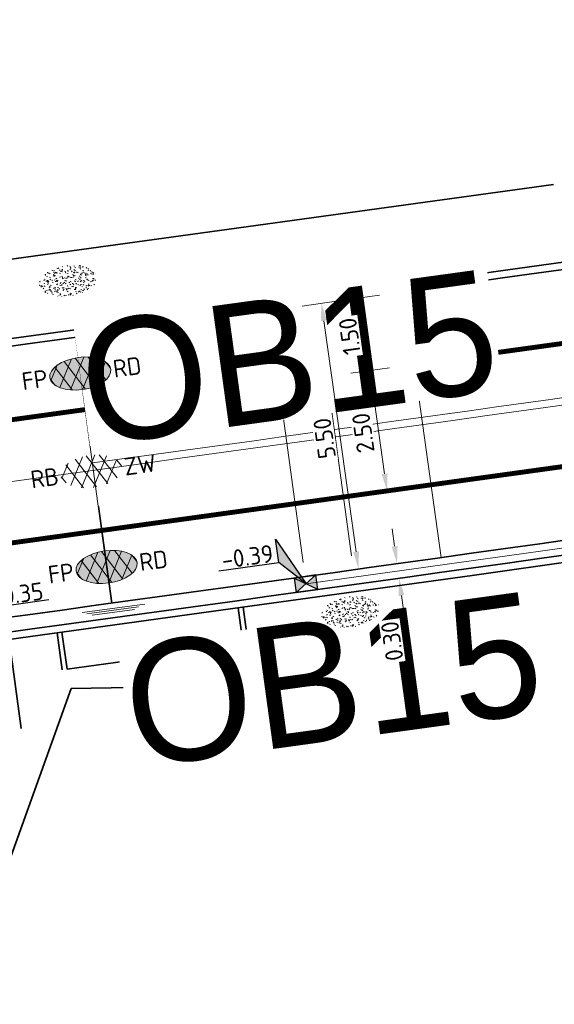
# Model space of a CAD drawing. Header units: metres. Extents: x 0 to 269924, y 0 to 933292.
# Tile 138 of 247: x 134190 to 134201, y 466518 to 466538. Entities that reach past the tile are written whole.
import ezdxf
from ezdxf import colors
from ezdxf.entities.mleader import LeaderData, LeaderLine
from ezdxf.enums import TextEntityAlignment as Align
from ezdxf.math import Vec2, Vec3

# ---------------------------------------------------------------- set-up
doc = ezdxf.new("R2018")
doc.units = ezdxf.units.M
for name, pattern in [('VH-OPSLUITBAND_100X200', [16, 8, -2, 4, -2]), ('VH-OPSLUITBAND_150X250', [24, 16, -2, 4, -2]), ('VW-1-1_STREEP', [2, 1, -1]), ('XX-HIDDEN', [4, 2, -2]), ('XX-PROJECTGRENS', [18, 12, -3, 0, -3])]:
    doc.linetypes.add(name, pattern=pattern)
for name, color, linetype, lineweight in [('B-WE-VH-M', 7, 'Continuous', 18), ('N-WE-KG-GRENS_PROJECT-G', 7, 'XX-PROJECTGRENS', 35), ('N-WE-KL-ET_LS_OV_LICHTMAST-S', 190, 'Continuous', 25), ('N-WE-VH-GOOT-S', 170, 'Continuous', 18), ('N-WE-VH-GOOT_STRAATBAKSTEEN-G', 170, 'Continuous', 35), ('N-WE-VH-KANTOPSLUITING-T18', 10, 'Continuous', 18), ('N-WE-VH-KANTOPSLUITING_OPSLUITBAND_100X200-G', 150, 'VH-OPSLUITBAND_100X200', 35), ('N-WE-VH-KANTOPSLUITING_OPSLUITBAND_150X250-G', 150, 'VH-OPSLUITBAND_150X250', 35), ('N-WE-VH-KANTOPSLUITING_VOORKANTBAND-G', 50, 'Continuous', 35), ('N-WE-VH-MATERIAALGRENS-G', 7, 'XX-HIDDEN', 35), ('N-WE-VH-VERHARDING-T18', 10, 'Continuous', 18), ('N-WE-VH-VERHARDING_ASFALT-S', 7, 'Continuous', 18), ('N-WE-VW-MARKERING_LANGS_STREEP_11_010-G', 7, 'VW-1-1_STREEP', 13), ('X-XX-AL-HOOGTELABEL-S', 7, 'Continuous', 25)]:
    doc.layers.add(name, color=color, linetype=linetype, lineweight=lineweight)
doc.layers.add('N-WE-GR-GRAS-S', color=7, linetype='Continuous', lineweight=18, true_color=0x00a500)
doc.layers.add('N-WE-RI-HWA_KOLK-S', color=150, linetype='Continuous', lineweight=25, true_color=0x007fff)
doc.layers.add('X-XX-AL-HULPLIJN-G', color=30, linetype='Continuous', lineweight=18, plot=False)
doc.styles.add('NLCS-ISO', font='NLCS-ISO.ttf')
doc.styles.add('NLCS-ISO-M200-T18', font='NLCS-ISO.ttf', dxfattribs={"height": 0.36})
doc.styles.get("Standard").update_dxf_attribs({"font": 'romand.shx'})
doc.dimstyles.new('NLCS-M200-T18-PIJL_L2_H2', dxfattribs={"dimscale": 0.2, "dimtxt": 2.5, "dimasz": 1.8, "dimexe": 2, "dimexo": 2, "dimgap": 0.7, "dimtad": 1, "dimzin": 0, "dimdsep": 46, "dimtxsty": 'NLCS-ISO-M200-T18', "dimcen": 0, "dimdle": 2, "dimclrd": 256, "dimclre": 256, "dimclrt": 10, "dimazin": 0, "dimtfac": 1, "dimtdec": 3, "dimtofl": 0, "dimtmove": 0, "dimatfit": 3, "dimfxl": 2, "dimfxlon": 1, "dimtfillclr": 256, "dimtolj": 1, "dimtzin": 0, "dimlwd": -1, "dimlwe": -1, "dimarcsym": 0})

# ---------------------------------------------------------------- blocks, each defined once
blk = doc.blocks.new('*U146')
for p, q in [((2.5, 3.57), (0, 0)), ((2.47, 1.17), (2.5, 3.57)), ((0, 0), (2.47, 1.17)), ((8.68, 1.1), (2.47, 1.17))]:
    blk.add_line(p, q)
blk.add_solid([(2.5, 3.57), (0, 0), (2.47, 1.17)])
at = {"style": 'NLCS-ISO'}
blk.add_attdef('...', text='', height=1.8, rotation=359.3884, dxfattribs=at).set_placement((5.57, 0.71), align=Align.BOTTOM_CENTER)
blk = doc.blocks.new('*U121')
at = {"lineweight": 30, "flags": 106}
blk.add_attdef('OB', text='', height=0.36, dxfattribs=at).set_placement((0, 0.1), align=Align.BOTTOM_CENTER)
blk = doc.blocks.new('*U521')
for p, q in [((-2.43, 2.59), (-2.41, 4.99)), ((-2.41, 4.99), (0, 0)), ((-8.64, 2.65), (-2.43, 2.59)), ((0, 0), (-2.43, 2.59))]:
    blk.add_line(p, q)
blk.add_solid([(-2.41, 4.99), (0, 0), (-2.43, 2.59)])
at = {"style": 'NLCS-ISO'}
blk.add_attdef('...', text='', height=1.8, rotation=359.3642, dxfattribs=at).set_placement((-5.54, 2.2), align=Align.BOTTOM_CENTER)
blk = doc.blocks.new('*U548')
at = {"layer": 'X-XX-AL-HULPLIJN-G', "color": 6, "linetype": 'XX-HIDDEN'}
blk.add_lwpolyline([(0.008, -2.9), (0.008, 2.6)], dxfattribs=at)
blk = doc.blocks.new('*U549')
at = {"layer": 'N-WE-KL-ET_LS_OV_LICHTMAST-S', "color": 0, "linetype": 'ByBlock', "lineweight": -2, "transparency": 16777216, "rotation": 7.821469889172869}
blk.add_blockref('*U548', (134191.733, 466529.274), dxfattribs=at)
blk = doc.blocks.new('*D550')
at = {"layer": 'B-WE-VH-M', "transparency": 16777216}
for p, q in [((134197.613, 466532.712), (134196.82, 466532.602)), ((134197.266, 466532.301), (134197.374, 466531.528)), ((134197.82, 466531.227), (134197.028, 466531.116))]:
    blk.add_line(p, q, dxfattribs=at)
for points in [[(134197.207, 466532.292), (134197.326, 466532.309), (134197.216, 466532.657)], [(134197.315, 466531.52), (134197.433, 466531.536), (134197.424, 466531.172)]]:
    blk.add_solid(points, dxfattribs=at)
at = {"layer": 'Defpoints', "color": 0, "transparency": 16777216}
for p in [(134198.119, 466532.783), (134197.424, 466531.172), (134198.327, 466531.298)]:
    blk.add_point(p, dxfattribs=at)
at = {"layer": 'B-WE-VH-M', "color": 10, "transparency": 16777216, "insert": (134197.003, 466531.87), "char_height": 0.36, "attachment_point": 5, "rotation": 97.9494, "style": 'NLCS-ISO-M200-T18', "bg_fill": 3, "box_fill_scale": 1.1, "bg_fill_color": 256, "bg_fill_true_color": 13158600, "bg_fill_transparency": 0}
blk.add_mtext('\\A1;1.50', dxfattribs=at)
blk = doc.blocks.new('*D551')
at = {"layer": 'B-WE-VH-M', "transparency": 16777216}
for p, q in [((134197.82, 466531.227), (134197.028, 466531.116)), ((134197.474, 466530.815), (134197.72, 466529.052)), ((134198.166, 466528.751), (134197.373, 466528.64))]:
    blk.add_line(p, q, dxfattribs=at)
for points in [[(134197.414, 466530.807), (134197.533, 466530.823), (134197.424, 466531.172)], [(134197.66, 466529.044), (134197.779, 466529.06), (134197.77, 466528.696)]]:
    blk.add_solid(points, dxfattribs=at)
at = {"layer": 'Defpoints', "color": 0, "transparency": 16777216}
for p in [(134198.327, 466531.298), (134198.672, 466528.822), (134197.77, 466528.696)]:
    blk.add_point(p, dxfattribs=at)
at = {"layer": 'B-WE-VH-M', "color": 10, "transparency": 16777216, "insert": (134197.28, 466529.889), "char_height": 0.36, "attachment_point": 5, "rotation": 97.9494, "style": 'NLCS-ISO-M200-T18', "bg_fill": 3, "box_fill_scale": 1.1, "bg_fill_color": 256, "bg_fill_true_color": 13158600, "bg_fill_transparency": 0}
blk.add_mtext('\\A1;2.50', dxfattribs=at)
blk = doc.blocks.new('*D552')
at = {"layer": 'B-WE-VH-M', "transparency": 16777216}
for p, q in [((134196.82, 466532.602), (134196.028, 466532.491)), ((134197.135, 466527.456), (134196.474, 466532.19)), ((134197.581, 466527.155), (134196.789, 466527.044))]:
    blk.add_line(p, q, dxfattribs=at)
for points in [[(134196.414, 466532.182), (134196.533, 466532.198), (134196.424, 466532.547)], [(134197.076, 466527.448), (134197.194, 466527.464), (134197.185, 466527.099)]]:
    blk.add_solid(points, dxfattribs=at)
at = {"layer": 'Defpoints', "color": 0, "transparency": 16777216}
for p in [(134198.119, 466532.783), (134196.424, 466532.547), (134198.88, 466527.336)]:
    blk.add_point(p, dxfattribs=at)
at = {"layer": 'B-WE-VH-M', "color": 10, "transparency": 16777216, "insert": (134196.487, 466529.779), "char_height": 0.36, "attachment_point": 5, "rotation": 97.9494, "style": 'NLCS-ISO-M200-T18', "bg_fill": 3, "box_fill_scale": 1.1, "bg_fill_color": 256, "bg_fill_true_color": 13158600, "bg_fill_transparency": 0}
blk.add_mtext('\\A1;5.50', dxfattribs=at)
blk = doc.blocks.new('*D553')
at = {"layer": 'B-WE-VH-M', "transparency": 16777216}
for p, q in [((134197.924, 466527.566), (134197.875, 466527.923)), ((134198.37, 466527.265), (134197.578, 466527.154)), ((134198.412, 466526.968), (134197.62, 466526.857)), ((134198.065, 466526.556), (134198.263, 466525.138))]:
    blk.add_line(p, q, dxfattribs=at)
for points in [[(134197.865, 466527.558), (134197.984, 466527.574), (134197.974, 466527.21)], [(134198.006, 466526.548), (134198.125, 466526.564), (134198.016, 466526.912)]]:
    blk.add_solid(points, dxfattribs=at)
at = {"layer": 'Defpoints', "color": 0, "transparency": 16777216}
for p in [(134198.88, 466527.336), (134198.921, 466527.039), (134198.016, 466526.912)]:
    blk.add_point(p, dxfattribs=at)
at = {"layer": 'B-WE-VH-M', "color": 10, "transparency": 16777216, "insert": (134197.872, 466525.624), "char_height": 0.36, "attachment_point": 5, "rotation": 97.9494, "style": 'NLCS-ISO-M200-T18', "bg_fill": 3, "box_fill_scale": 1.1, "bg_fill_color": 256, "bg_fill_true_color": 13158600, "bg_fill_transparency": 0}
blk.add_mtext('\\A1;0.30', dxfattribs=at)
blk = doc.blocks.new('N-SRI-KOLK_STRAAT_450X300-SO')
h = blk.add_hatch(color=256)
h.dxf.hatch_style = 1
h.paths.add_polyline_path([(0, 0), (-1.125, 0.75), (-1.125, -0.75)])
h.paths.add_polyline_path([(1.125, -0.75), (1.125, 0.75), (0, 0)])
for p, q in [((-1.125, -0.75), (1.125, 0.75)), ((1.125, -0.75), (-1.125, 0.75))]:
    blk.add_line(p, q)
at = {"flags": 128}
blk.add_lwpolyline([(-1.125, -0.75), (1.125, -0.75), (1.125, 0.75), (-1.125, 0.75)], close=True, dxfattribs=at)
blk = doc.blocks.new('SVH-ASFALT_KL-SO')
at = {"ltscale": 0.1}
for p, q in [((-3.32, -0.4), (-2.47, 1.08)), ((-2.51, -1.23), (-0.92, 1.53)), ((0.09, -1.73), (-1.71, 1.38)), ((-1.45, -1.61), (0.37, 1.54)), ((1.26, -1.54), (-0.53, 1.56)), ((-0.24, -1.74), (1.52, 1.29)), ((2.29, -1.09), (0.8, 1.48)), ((-1.25, -1.65), (-2.73, 0.92)), ((1.15, -1.58), (2.49, 0.75)), ((2.91, 0.06), (2.53, 0.71)), ((-2.96, -0.91), (-3.37, -0.2))]:
    blk.add_line(p, q, dxfattribs=at)
at = {"style": 'NLCS-ISO'}
blk.add_attdef('FUNCTIE_VERHARDING', text='', height=1.8, dxfattribs=at).set_placement((-3.62, -0.09), align=Align.MIDDLE_RIGHT)
blk.add_attdef('KLEUR', text='', height=1.8, dxfattribs=at).set_placement((3.17, -0.09), align=Align.MIDDLE_LEFT)
at = {"style": 'NLCS-ISO', "flags": 1}
blk.add_attdef('FUNCTIE', text='', height=1.8, dxfattribs=at).set_placement((0.12, -3.58), align=Align.MIDDLE_CENTER)
blk = doc.blocks.new('SVH-ASFALT_FP_KL-SO')
at = {"true_color": 0xa50000}
h = blk.add_hatch(color=14, dxfattribs=at)
h.dxf.hatch_style = 1
edge = h.paths.add_edge_path()
edge.add_ellipse((0, 0), major_axis=(0.631, 0), ratio=0.525613, start_angle=0, end_angle=360)
at = {"ltscale": 0.1}
for p, q in [((-0.619, -0.063), (-0.448, 0.233)), ((-0.457, -0.228), (-0.139, 0.323)), ((0.063, -0.33), (-0.296, 0.292)), ((-0.244, -0.305), (0.12, 0.325)), ((0.298, -0.292), (-0.061, 0.33)), ((-0.002, -0.331), (0.349, 0.276)), ((0.503, -0.2), (0.206, 0.313)), ((-0.204, -0.314), (-0.501, 0.201)), ((0.275, -0.298), (0.544, 0.168)), ((0.628, 0.028), (0.552, 0.16)), ((-0.547, -0.165), (-0.629, -0.023))]:
    blk.add_line(p, q, dxfattribs=at)
at = {"layer": 'X-XX-AL-HULPLIJN-G'}
blk.add_ellipse((0, 0), major_axis=(0.631, 0), ratio=0.525613, dxfattribs=at)
at = {"style": 'NLCS-ISO'}
blk.add_attdef('RB', text='', height=0.36, dxfattribs=at).set_placement((-0.679, 0), align=Align.MIDDLE_RIGHT)
blk.add_attdef('RD', text='', height=0.36, dxfattribs=at).set_placement((0.679, 0), align=Align.MIDDLE_LEFT)
blk = doc.blocks.new('SVH-GOOT_SYMBOOL-SO')
at = {"color": 7, "linetype": 'Continuous'}
for p, q in [((0.2, 3.125), (0.2, -3.359)), ((-0.206, 2.137), (-0.206, -2.217)), ((0, 2.669), (0, -2.669))]:
    blk.add_line(p, q, dxfattribs=at)
at = {"style": 'NLCS-ISO'}
blk.add_attdef('MATERIAAL', text='', height=1.8, dxfattribs=at).set_placement((-1.098, 0), align=Align.MIDDLE_RIGHT)
blk.add_attdef('KLEUR', text='', height=1.8, dxfattribs=at).set_placement((1.1, 0), align=Align.MIDDLE_LEFT)
blk = doc.blocks.new('SGR-GRAS_01-SO')
at = {"ltscale": 0.1}
for p, q in [((-1.302, 0.761), (-1.324, 0.774)), ((-1.284, 0.684), (-1.278, 0.759)), ((-1.154, 0.647), (-1.207, 0.7)), ((-0.939, 0.84), (-1.004, 0.878)), ((-0.892, 0.812), (-0.817, 0.812)), ((-0.873, 0.655), (-0.886, 0.729)), ((-0.73, 0.647), (-0.783, 0.7)), ((-0.689, 0.607), (-0.682, 0.682)), ((-0.576, 0.919), (-0.64, 0.957)), ((-0.562, 0.919), (-0.509, 0.972)), ((-0.427, 0.785), (-0.499, 0.804)), ((-0.425, 0.706), (-0.36, 0.743)), ((-0.305, 0.647), (-0.358, 0.7)), ((-0.317, 0.812), (-0.242, 0.812)), ((-0.316, 0.774), (-0.244, 0.793)), ((-0.278, 0.735), (-0.291, 0.809)), ((-0.212, 0.998), (-0.269, 1.031)), ((0.119, 0.647), (0.066, 0.7)), ((0.073, 0.993), (0.138, 1.031)), ((0.286, 0.711), (0.221, 0.748)), ((0.239, 0.923), (0.312, 0.942)), ((0.258, 0.812), (0.333, 0.812)), ((0.317, 0.814), (0.304, 0.888)), ((0.543, 0.647), (0.49, 0.7)), ((0.594, 0.925), (0.522, 0.945)), ((0.649, 0.79), (0.584, 0.827)), ((0.833, 0.812), (0.908, 0.812)), ((0.912, 0.894), (0.907, 0.925)), ((0.967, 0.647), (0.914, 0.7)), ((0.927, 0.764), (0.992, 0.802)), ((1.012, 0.869), (0.947, 0.906)), ((1.15, 0.777), (1.077, 0.796)), ((1.109, 0.767), (1.182, 0.787)), ((1.392, 0.647), (1.339, 0.7)), ((-1.964, -0.07), (-1.977, 0.004)), ((-1.93, 0.188), (-1.925, 0.244)), ((-1.893, 0.237), (-1.921, 0.253)), ((-1.668, 0.023), (-1.595, 0.043)), ((-1.596, 0.241), (-1.649, 0.294)), ((-1.53, 0.316), (-1.595, 0.353)), ((-1.448, 0.644), (-1.521, 0.664)), ((-1.517, 0.187), (-1.442, 0.187)), ((-1.469, 0.576), (-1.482, 0.65)), ((-1.358, 0.206), (-1.431, 0.226)), ((-1.427, 0.476), (-1.354, 0.496)), ((-1.421, 0.131), (-1.356, 0.168)), ((-1.369, 0.009), (-1.382, 0.083)), ((-1.375, 0.106), (-1.322, 0.159)), ((-1.334, 0.111), (-1.328, 0.186)), ((-1.167, 0.395), (-1.232, 0.432)), ((-1.172, 0.241), (-1.225, 0.294)), ((-1.112, 0.172), (-1.04, 0.192)), ((-1.032, 0.028), (-1.097, 0.066)), ((-0.968, 0.512), (-0.915, 0.565)), ((-0.893, 0.496), (-0.965, 0.515)), ((-0.942, 0.187), (-0.867, 0.187)), ((-0.923, 0.418), (-0.858, 0.456)), ((-0.803, 0.057), (-0.875, 0.077)), ((-0.871, 0.625), (-0.799, 0.644)), ((-0.804, 0.474), (-0.869, 0.511)), ((-0.747, 0.241), (-0.8, 0.294)), ((-0.773, 0.089), (-0.786, 0.163)), ((-0.739, 0.034), (-0.732, 0.109)), ((-0.669, 0.107), (-0.734, 0.145)), ((-0.557, 0.321), (-0.485, 0.34)), ((-0.441, 0.553), (-0.506, 0.59)), ((-0.337, 0.347), (-0.41, 0.366)), ((-0.323, 0.241), (-0.376, 0.294)), ((-0.306, 0.186), (-0.371, 0.224)), ((-0.367, 0.187), (-0.292, 0.187)), ((-0.243, 0.017), (-0.17, 0.036)), ((-0.178, 0.169), (-0.191, 0.242)), ((-0.078, 0.632), (-0.143, 0.669)), ((-0.143, -0.043), (-0.137, 0.032)), ((-0.093, 0.53), (-0.087, 0.604)), ((-0.085, 0.159), (-0.032, 0.212)), ((-0.069, 0.189), (-0.004, 0.227)), ((0.057, 0.265), (-0.008, 0.303)), ((-0.002, 0.47), (0.071, 0.489)), ((0.101, 0.241), (0.048, 0.294)), ((0.128, 0.636), (0.056, 0.656)), ((0.218, 0.198), (0.146, 0.217)), ((0.208, 0.187), (0.283, 0.187)), ((0.313, 0.166), (0.385, 0.185)), ((0.322, 0.565), (0.375, 0.618)), ((0.42, 0.344), (0.355, 0.382)), ((0.417, 0.248), (0.404, 0.322)), ((0.429, 0.477), (0.494, 0.514)), ((0.526, 0.241), (0.472, 0.294)), ((0.555, -0.022), (0.49, 0.015)), ((0.502, 0.452), (0.509, 0.527)), ((0.554, 0.619), (0.626, 0.638)), ((0.684, 0.487), (0.611, 0.507)), ((0.774, 0.049), (0.701, 0.069)), ((0.784, 0.423), (0.719, 0.461)), ((0.783, 0.187), (0.858, 0.187)), ((0.918, 0.057), (0.853, 0.094)), ((0.868, 0.315), (0.941, 0.334)), ((0.95, 0.241), (0.897, 0.294)), ((1.012, 0.328), (0.999, 0.402)), ((1.147, 0.502), (1.082, 0.54)), ((1.098, 0.375), (1.104, 0.45)), ((1.239, 0.338), (1.167, 0.358)), ((1.183, 0.011), (1.255, 0.03)), ((1.206, 0.212), (1.259, 0.265)), ((1.282, 0.136), (1.217, 0.173)), ((1.283, 0.248), (1.348, 0.286)), ((1.374, 0.241), (1.321, 0.294)), ((1.358, 0.187), (1.433, 0.187)), ((1.424, 0.463), (1.496, 0.483)), ((1.51, 0.581), (1.445, 0.619)), ((1.645, 0.215), (1.58, 0.252)), ((1.607, 0.407), (1.594, 0.481)), ((1.693, 0.298), (1.7, 0.373)), ((1.795, 0.19), (1.722, 0.209)), ((1.738, 0.159), (1.81, 0.179)), ((1.798, 0.241), (1.745, 0.294)), ((1.933, 0.187), (1.948, 0.187)), ((-1.918, -0.157), (-1.854, -0.119)), ((-1.824, -0.083), (-1.897, -0.064)), ((-1.759, -0.13), (-1.823, -0.092)), ((-1.782, -0.301), (-1.729, -0.248)), ((-1.624, -0.496), (-1.689, -0.459)), ((-1.631, -0.572), (-1.684, -0.519)), ((-1.613, -0.166), (-1.667, -0.113)), ((-1.567, -0.438), (-1.492, -0.438)), ((-1.535, -0.657), (-1.498, -0.636)), ((-1.395, -0.051), (-1.46, -0.013)), ((-1.385, -0.462), (-1.378, -0.387)), ((-1.353, -0.281), (-1.281, -0.261)), ((-1.269, -0.232), (-1.341, -0.212)), ((-1.261, -0.417), (-1.326, -0.38)), ((-1.269, -0.557), (-1.282, -0.483)), ((-1.207, -0.572), (-1.26, -0.519)), ((-1.179, -0.67), (-1.252, -0.651)), ((-1.189, -0.166), (-1.242, -0.113)), ((-1.065, -0.386), (-1, -0.348)), ((-1.039, -0.585), (-0.967, -0.565)), ((-0.992, -0.438), (-0.917, -0.438)), ((-0.897, -0.338), (-0.962, -0.301)), ((-0.898, -0.654), (-0.845, -0.601)), ((-0.783, -0.572), (-0.836, -0.519)), ((-0.763, -0.705), (-0.828, -0.667)), ((-0.765, -0.166), (-0.818, -0.113)), ((-0.798, -0.132), (-0.726, -0.112)), ((-0.789, -0.539), (-0.782, -0.464)), ((-0.713, -0.381), (-0.786, -0.361)), ((-0.674, -0.477), (-0.687, -0.403)), ((-0.534, -0.259), (-0.599, -0.222)), ((-0.567, -0.098), (-0.502, -0.061)), ((-0.491, -0.248), (-0.438, -0.195)), ((-0.484, -0.436), (-0.411, -0.416)), ((-0.399, -0.626), (-0.464, -0.588)), ((-0.417, -0.438), (-0.342, -0.438)), ((-0.358, -0.572), (-0.411, -0.519)), ((-0.341, -0.166), (-0.394, -0.113)), ((-0.248, -0.091), (-0.32, -0.072)), ((-0.171, -0.18), (-0.236, -0.143)), ((-0.158, -0.529), (-0.23, -0.51)), ((-0.211, -0.614), (-0.146, -0.577)), ((-0.193, -0.616), (-0.187, -0.541)), ((-0.036, -0.547), (-0.101, -0.509)), ((-0.078, -0.398), (-0.091, -0.324)), ((0.066, -0.572), (0.013, -0.519)), ((0.084, -0.166), (0.031, -0.113)), ((0.072, -0.287), (0.144, -0.268)), ((0.192, -0.101), (0.127, -0.064)), ((0.158, -0.438), (0.233, -0.438)), ((0.308, -0.24), (0.235, -0.221)), ((0.327, -0.468), (0.262, -0.43)), ((0.287, -0.327), (0.352, -0.289)), ((0.397, -0.678), (0.325, -0.659)), ((0.386, -0.591), (0.459, -0.572)), ((0.393, -0.601), (0.446, -0.548)), ((0.402, -0.693), (0.409, -0.618)), ((0.49, -0.572), (0.437, -0.519)), ((0.452, -0.12), (0.459, -0.046)), ((0.508, -0.166), (0.455, -0.113)), ((0.517, -0.318), (0.504, -0.244)), ((0.69, -0.389), (0.625, -0.351)), ((0.627, -0.138), (0.7, -0.119)), ((0.733, -0.438), (0.808, -0.438)), ((0.785, -0.039), (0.85, -0.002)), ((0.863, -0.389), (0.791, -0.37)), ((0.799, -0.195), (0.852, -0.142)), ((0.914, -0.572), (0.861, -0.519)), ((0.932, -0.166), (0.879, -0.113)), ((0.942, -0.442), (1.014, -0.423)), ((1.053, -0.31), (0.988, -0.272)), ((1.048, -0.198), (1.054, -0.123)), ((1.112, -0.239), (1.099, -0.165)), ((1.188, -0.676), (1.123, -0.639)), ((1.141, -0.556), (1.206, -0.518)), ((1.329, -0.1), (1.256, -0.08)), ((1.339, -0.572), (1.286, -0.519)), ((1.356, -0.166), (1.303, -0.113)), ((1.308, -0.438), (1.383, -0.438)), ((1.419, -0.538), (1.346, -0.518)), ((1.416, -0.231), (1.351, -0.193)), ((1.551, -0.597), (1.486, -0.56)), ((1.497, -0.293), (1.569, -0.274)), ((1.639, -0.268), (1.704, -0.231)), ((1.643, -0.275), (1.65, -0.2)), ((1.684, -0.547), (1.736, -0.495)), ((1.707, -0.159), (1.694, -0.085)), ((1.713, -0.522), (1.71, -0.519)), ((1.779, -0.152), (1.715, -0.114)), ((1.781, -0.166), (1.728, -0.113)), ((1.884, -0.248), (1.812, -0.229)), ((-1.126, -0.784), (-1.191, -0.746)), ((-0.836, -0.943), (-0.853, -0.926)), ((-0.725, -0.889), (-0.652, -0.869)), ((-0.709, -0.902), (-0.644, -0.864)), ((-0.624, -0.819), (-0.696, -0.799)), ((-0.582, -0.994), (-0.587, -0.97)), ((-0.376, -0.979), (-0.429, -0.926)), ((-0.265, -0.992), (-0.33, -0.955)), ((-0.169, -0.74), (-0.097, -0.72)), ((-0.068, -0.968), (-0.141, -0.948)), ((-0.014, -1.008), (0.039, -0.955)), ((0.048, -0.979), (-0.005, -0.926)), ((0.021, -0.964), (0.008, -0.89)), ((0.099, -0.913), (0.034, -0.876)), ((0.172, -1.037), (0.218, -1.024)), ((0.462, -0.834), (0.397, -0.797)), ((0.472, -0.979), (0.419, -0.926)), ((0.617, -0.884), (0.604, -0.81)), ((0.643, -0.843), (0.708, -0.806)), ((0.701, -0.895), (0.773, -0.876)), ((0.825, -0.755), (0.76, -0.718)), ((0.856, -0.938), (0.844, -0.926)), ((0.953, -0.827), (0.88, -0.808)), ((0.998, -0.77), (1.004, -0.696)), ((1.212, -0.805), (1.199, -0.731)), ((1.256, -0.746), (1.328, -0.727))]:
    blk.add_line(p, q, dxfattribs=at)
at = {"ltscale": 0.1, "style": 'NLCS-ISO'}
blk.add_attdef('TYPE', text='', height=0.5, dxfattribs=at).set_placement((3.471, -0.016), align=Align.MIDDLE_CENTER)

msp = doc.modelspace()

# ---------------------------------------------------------------- linework, layer by layer
at = {"layer": 'N-WE-KG-GRENS_PROJECT-G', "flags": 128}
msp.add_lwpolyline([(133942.152, 466524.013), (133955.533, 466522.507), (133956.145, 466521.626), (133962.811, 466521.355), (133963.543, 466522.67), (133965.054, 466522.563), (133965.551, 466521.193), (133981.5, 466520.334), (133981.565, 466520.896), (133982.028, 466520.86), (133994.134, 466520.33), (133994.151, 466519.671), (134009.067, 466519.478), (134013.911, 466519.512), (134027.732, 466519.636), (134028.693, 466519.554), (134034.796, 466519.611), (134050.86, 466519.659), (134068.501, 466520.152), (134071.254, 466520.237), (134077.26, 466520.692), (134094.041, 466522.635), (134101.385, 466523.282), (134101.428, 466523.91), (134128.995, 466527.092), (134141.938, 466528.627), (134148.421, 466529.392), (134148.476, 466529.087), (134157.108, 466530.24), (134157.762, 466530.339), (134157.953, 466529.076), (134163.706, 466529.946), (134172.69, 466531.055), (134201.838, 466535.069), (134202.197, 466534.878), (134203.304, 466535.042), (134208.161, 466535.722), (134214.682, 466536.673), (134215.15, 466536.846), (134235.766, 466539.754), (134239.587, 466540.449), (134251.117, 466542.218), (134251.536, 466542.09), (134264.479, 466543.833), (134264.487, 466544.317), (134273.56, 466545.641), (134273.608, 466545.287), (134285.679, 466546.863), (134299.118, 466548.971), (134309.192, 466550.345), (134329.805, 466553.659), (134341.526, 466555.206), (134346.97, 466556.112), (134351.977, 466556.025), (134358.949, 466556.887), (134359.186, 466557.313), (134365.426, 466557.917), (134389.225, 466560.758), (134395.395, 466561.519), (134400.633, 466562.019), (134418.638, 466563.907), (134426.404, 466566.343), (134432.472, 466567.14), (134437.532, 466567.422), (134444.848, 466568.25), (134448.277, 466568.388), (134484.594, 466572.762), (134486.539, 466572.966), (134490.599, 466573.546), (134498.499, 466574.536), (134514.318, 466576.701), (134542.397, 466581.367), (134546.702, 466582.122), (134551.593, 466582.441), (134551.871, 466583.179), (134557.906, 466584.406), (134558.276, 466584.115), (134567.36, 466586.004), (134582.717, 466588.715), (134583.108, 466588.972), (134590.444, 466590.398), (134630.038, 466598.271), (134633.264, 466598.923), (134632.087, 466604.993), (134646.051, 466607.537), (134647.414, 466607.429), (134666.972, 466611.405), (134675.342, 466617.463), (134674.819, 466607.593), (134696.995, 466610.537), (134702.172, 466611.327), (134706.525, 466612.071), (134709.085, 466612.323), (134712.087, 466612.776), (134715, 466613.203), (134716.349, 466613.229), (134723.364, 466613.968), (134738.981, 466616.639), (134746.062, 466617.28), (134746.09, 466616.641), (134760.121, 466618.861), (134759.993, 466619.829), (134768.446, 466621.137), (134784.615, 466623.738), (134787.541, 466625.072), (134796.772, 466626.479), (134796.899, 466625.715), (134813.878, 466628.545), (134820.226, 466629.584), (134847.68, 466634.234), (134881.79, 466639.204), (134881.926, 466639.532), (134884.43, 466640.009), (134893.797, 466641.711), (134903.085, 466643.328), (134904.138, 466643.527), (134920.265, 466646.374), (134921.332, 466646.578), (134937.367, 466649.518), (134938.501, 466649.708), (134961.555, 466654.096), (134967.764, 466655.262), (134974.722, 466656.563), (134984.23, 466658.491), (134992.023, 466659.998), (134995.809, 466660.766), (135000.442, 466661.693), (135009.695, 466663.648), (135010.659, 466663.869), (135018.832, 466665.618), (135021.92, 466666.314), (135034.093, 466668.943), (135034.161, 466668.769), (135043.8, 466670.832), (135059.084, 466674.02), (135068.771, 466676.078), (135083.089, 466679.034), (135091.902, 466680.993), (135097.488, 466682.166), (135104.831, 466683.651), (135116.534, 466686.231), (135119.892, 466686.792), (135126.3, 466688.013), (135127.347, 466688.196), (135130.448, 466688.891), (135135.602, 466689.887), (135140.19, 466691.518), (135166.592, 466696.94), (135182.368, 466700.724), (135201.902, 466704.748), (135203.941, 466705.082), (135209.867, 466705.957), (135217.801, 466707.782), (135228.821, 466709.933), (135242.391, 466712.598), (135277.698, 466719.723), (135279.457, 466720.111), (135279.55, 466721.578), (135288.178, 466723.073), (135350.963, 466735.305), (135501.986, 466763.685), (135501.162, 466761.839), (135525.132, 466766.833), (135533.639, 466768.672), (135569.042, 466775.188), (135582.767, 466777.378), (135584.022, 466777.634), (135585.675, 466776.264, 0.01918), (135652.451, 466792.01), (135652.891, 466793.457), (135660.981, 466795.919), (135661.574, 466796.074), (135664.481, 466796.836), (135665.946, 466796.651), (135673.558, 466799.328), (135680.977, 466801.739), (135687.276, 466804.201), (135692.547, 466806.295), (135705.432, 466809.743), (135712.094, 466810.706), (135728.145, 466817.035), (135760.285, 466825.832), (135773.458, 466829.179), (135789.116, 466834.08), (135813.029, 466842.892), (135823.352, 466846.718), (135839.426, 466852.91), (135860.96, 466860.89), (135867.928, 466863.26), (135895.199, 466872.784), (135899.312, 466861.8), (135873.359, 466852.082), (135873.188, 466848.843), (135867.814, 466846.669), (135856.104, 466842.036), (135847.253, 466838.505), (135830.033, 466832.514), (135818.854, 466828.652), (135812.865, 466826.949), (135808.959, 466825.804), (135805.053, 466824.658), (135770.731, 466814.307), (135766.971, 466812.016), (135761.879, 466808.079), (135757.591, 466807.133), (135743.839, 466803.566), (135724.075, 466798.35), (135721.275, 466798.229), (135720.422, 466801.401), (135715.133, 466799.834), (135698.553, 466794.754), (135698.279, 466793.693), (135686.038, 466790.352), (135686.038, 466789.248), (135686.038, 466787.562), (135681.985, 466786.092), (135677.719, 466785.319), (135623.458, 466770.711), (135607.41, 466767.662), (135584.355, 466763.142), (135577.091, 466761.475), (135570.47, 466760.803), (135524.714, 466753.103), (135522.642, 466752.878), (135515.666, 466751.661), (135498.388, 466748.218), (135460.498, 466741.759), (135438.515, 466737.953), (135402.134, 466731.048), (135401.842, 466732.671), (135396.111, 466731.637), (135390.927, 466730.659), (135374.008, 466727.423), (135342.463, 466720.896), (135337.831, 466720.249), (135332.781, 466719.412), (135316.41, 466716.549), (135312.764, 466716.512), (135301.04, 466714.003), (135296.667, 466713.077), (135288.078, 466711.338), (135288.031, 466710.414), (135288.066, 466708.643), (135283.612, 466707.738), (135244.114, 466700.084), (135242.59, 466702.114), (135218.779, 466697.088), (135216.4, 466696.736), (135207.126, 466694.996), (135197.842, 466693.22), (135196.987, 466690.777), (135188.214, 466689.009), (135186.218, 466690.919), (135157.953, 466685.339), (135157.545, 466682.623), (135152.388, 466681.564), (135151.517, 466683.806), (135135.729, 466680.62), (135134.464, 466677.149), (135128.184, 466675.854), (135125.788, 466678.571), (135109.606, 466675.114), (135107.871, 466673.543), (135107.871, 466672.134), (135099.469, 466670.442), (135080.265, 466666.625), (135079.406, 466666.151), (135069.61, 466664.202), (135057.638, 466661.759), (135035.803, 466657.155), (135033.723, 466658.689), (135013.618, 466654.679), (135014.198, 466652.086), (135012.612, 466651.731), (135012.176, 466654.16), (134999.525, 466651.581), (134981.058, 466648.065), (134978.74, 466647.609), (134978.586, 466647.723), (134973.29, 466646.777), (134967.912, 466645.754), (134966.071, 466645.409), (134952.75, 466642.776), (134952.592, 466643.577), (134951.246, 466643.315), (134944.955, 466642.097), (134940.872, 466641.345), (134939.907, 466640.789), (134925.329, 466637.906), (134925.171, 466637.877), (134925.333, 466636.966), (134925.553, 466635.733), (134922.159, 466635.157), (134921.983, 466636.201), (134920.712, 466635.973), (134906.644, 466633.431), (134906.509, 466633.768), (134899.927, 466632.517), (134896.041, 466630.574), (134862.297, 466626.202), (134861.423, 466623.924), (134854.723, 466622.819), (134853.222, 466624.597), (134834.721, 466621.381), (134818.755, 466618.638), (134803.128, 466616.182), (134801.097, 466614.744), (134787.48, 466613.242), (134768.983, 466610.888), (134755.14, 466609.258), (134754.957, 466609.237), (134754.786, 466610.217), (134731.872, 466606.359), (134713.4, 466603.055), (134699.607, 466600.717), (134685.428, 466598.156), (134675.878, 466596.194), (134672.276, 466595.656), (134668.91, 466595.016), (134645.926, 466591.058), (134638.577, 466590.001), (134611.474, 466584.899), (134601.717, 466583.131), (134600.6, 466582.901), (134592.762, 466581.44), (134575.118, 466578.109), (134569.726, 466577.127), (134558.057, 466574.923), (134547.369, 466573.132), (134538.23, 466571.522), (134531.355, 466570.551), (134524.272, 466569.346), (134519.026, 466568.326), (134515.39, 466567.719), (134505.384, 466563.341), (134500.986, 466562.643), (134495.881, 466561.909), (134495.823, 466562.312), (134492.204, 466563.642), (134484.398, 466562.518), (134478.905, 466561.786), (134469.843, 466560.533), (134464.536, 466559.742), (134456.919, 466558.745), (134448.033, 466557.687), (134433.208, 466556.61), (134412.104, 466554.577), (134407.553, 466554.101), (134387.467, 466551.741), (134381.785, 466550.955), (134364.962, 466548.659), (134360.191, 466548.481), (134354.944, 466547.628), (134324.113, 466542.837), (134319.685, 466541.923), (134312.466, 466540.844), (134307.061, 466539.9), (134305.527, 466540.739), (134283.993, 466537.831), (134278.004, 466536.268), (134260.392, 466533.941), (134253.899, 466532.65), (134244.867, 466531.618), (134227.961, 466528.835), (134196.876, 466524.748), (134191.294, 466524.652), (134189.441, 466519.487), (134180.543, 466523.251), (134138.079, 466517.961), (134135.279, 466517.668), (134120.646, 466515.791), (134115.858, 466514.998), (134094.415, 466512.788), (134094.483, 466512.133), (134077.905, 466510.692), (134056.132, 466509.19), (134043.898, 466509.02), (134033.049, 466509.242), (134023.923, 466509.529), (134011.048, 466510.262), (134011.12, 466510.989), (133978.031, 466511.971), (133977.492, 466511.386), (133976.525, 466511.415), (133970.93, 466511.61), (133940.859, 466512.853), (133936.339, 466513.04), (133926.354, 466513.566), (133918.767, 466513.929), (133914.845, 466514.016), (133909.555, 466514.279), (133907.78, 466514.373), (133898.183, 466514.701), (133889.291, 466514.99), (133877.411, 466515.387), (133865.169, 466516.189), (133858.598, 466516.511), (133853.557, 466516.784), (133840.824, 466517.534), (133833.647, 466517.757), (133833.706, 466517.421), (133832.853, 466517.458), (133826.979, 466517.575), (133808.076, 466518.296), (133803.308, 466518.179), (133802.56, 466518.555), (133780.072, 466520.153), (133779.6, 466519.291), (133774.066, 466519.538), (133773.735, 466520.559), (133740.527, 466522.642), (133713.376, 466524.159), (133705.703, 466524.636), (133705.709, 466526.266), (133685.059, 466527.583), (133660.563, 466529.253), (133639.129, 466529.346), (133622.453, 466530.286), (133616.388, 466530.543), (133614.494, 466530.624), (133604.393, 466531.597), (133597.464, 466531.465), (133574.3, 466531.955), (133566.695, 466531.543), (133561.32, 466531.616), (133554.142, 466531.627), (133545.309, 466531.719), (133535.509, 466531.795), (133530.483, 466531.897), (133499.098, 466532.845), (133498.91, 466530.624), (133497.604, 466522.359), (133448.566, 466524.379), (133448.421, 466522.59), (133414.567, 466524.034), (133414.497, 466533.241), (133401.904, 466533.723), (133353.812, 466535.745), (133352.26, 466536.139), (133333.107, 466536.524), (133333.343, 466545.829), (133369.152, 466544.714), (133381.325, 466544.396), (133400.699, 466543.637), (133404.005, 466543.551), (133435.456, 466542.61), (133435.456, 466542.277), (133451.526, 466541.628), (133467.883, 466541.235), (133477.659, 466542.034), (133509.103, 466541.442), (133515.138, 466541.284), (133519.939, 466540.992), (133525.525, 466540.798), (133532.518, 466540.097), (133548.147, 466539.778), (133548.297, 466540.601), (133555.22, 466540.722), (133564.265, 466540.558), (133565.06, 466540.188), (133570.074, 466540.025), (133574.07, 466539.875), (133576.623, 466539.795), (133577.163, 466540.007), (133601.21, 466539.677), (133602.809, 466541.635), (133610.483, 466541.448), (133611.878, 466539.353), (133618.8, 466539.154), (133622.331, 466538.943), (133622.362, 466539.485), (133627.247, 466539.274), (133627.305, 466538.709), (133642.487, 466537.733), (133654.92, 466537.235), (133674.71, 466536.649), (133674.766, 466536.962), (133682.638, 466536.639), (133685.084, 466535.631), (133701.924, 466534.36), (133703.6, 466534.856), (133708.504, 466534.396), (133731.895, 466532.391), (133737.992, 466531.942), (133749.854, 466530.901), (133752.15, 466530.77), (133756.921, 466530.655), (133767.535, 466530.109), (133779.853, 466530.016), (133787.77, 466529.934), (133810.905, 466528.967), (133832.384, 466528.238), (133837.192, 466527.837), (133897.841, 466525.036)], format="xyb", close=True, dxfattribs=at)
at = {"layer": 'N-WE-VH-GOOT_STRAATBAKSTEEN-G'}
msp.add_lwpolyline([(133341.192, 466538.034), (133548.299, 466533.099), (133604.484, 466532.752, -0.012398), (133694.641, 466528.294), (133747.111, 466524.328, 0.006097), (133941.572, 466515.108, 0.02139), (134085.33, 466514.138, 0.018724), (134137.889, 466519.445, 0.007401), (134227.449, 466531.463), (134342.22, 466547.549), (134354.896, 466549.127)], format="xyb", dxfattribs=at)
at = {"layer": 'N-WE-VH-KANTOPSLUITING_OPSLUITBAND_100X200-G'}
for points in [[(134194.922, 466525.56), (134194.817, 466526.317)], [(134191.112, 466525.033), (134191.008, 466525.793)], [(134190.274, 466523.833), (134190.025, 466525.659)]]:
    msp.add_lwpolyline(points, dxfattribs=at)
at = {"layer": 'N-WE-VH-KANTOPSLUITING_OPSLUITBAND_150X250-G', "flags": 128}
for points in [[(133858.873, 466524.109), (133862.869, 466523.923, 0.002476), (133941.812, 466520.753, 0.021385), (134085.05, 466519.782, 0.018716), (134137.166, 466525.049, 0.007407), (134226.64, 466537.055), (134341.479, 466553.15), (134357.135, 466555.1), (134369.685, 466556.55), (134396.014, 466559.712), (134410.254, 466561.233), (134423.057, 466562.567), (134434.075, 466563.671), (134435.475, 466563.82), (134445.045, 466564.834), (134456.115, 466566.007), (134460.09, 466566.428)], [(133803.113, 466520.735, 0.00434), (133941.553, 466514.658, 0.021391), (134085.352, 466513.689, 0.018725), (134137.947, 466518.998, 0.0074), (134227.513, 466531.018), (134342.279, 466547.103), (134357.862, 466549.043), (134370.399, 466550.491), (134396.702, 466553.651), (134410.894, 466555.167), (134423.677, 466556.499), (134434.291, 466557.562), (134443.264, 466558.511), (134460.798, 466560.369), (134480.489, 466562.873), (134486.856, 466563.749), (134497.101, 466565.414), (134501.62, 466566.211)]]:
    msp.add_lwpolyline(points, format="xyb", dxfattribs=at)
at = {"layer": 'N-WE-VH-KANTOPSLUITING_VOORKANTBAND-G', "flags": 128}
for points in [[(133803.121, 466520.885, 0.00434), (133941.56, 466514.808, 0.02139), (134085.345, 466513.838, 0.018725), (134137.927, 466519.147, 0.0074), (134227.492, 466531.166), (134342.26, 466547.251), (134357.844, 466549.192), (134370.381, 466550.64), (134396.685, 466553.8), (134410.879, 466555.316), (134423.662, 466556.648), (134434.337, 466557.718), (134443.187, 466558.654), (134460.781, 466560.518), (134480.47, 466563.022), (134486.834, 466563.897), (134497.076, 466565.562), (134611.302, 466585.708), (134638.644, 466590.605), (134674.736, 466596.922), (134713.523, 466603.885), (134725.136, 466605.892), (134795.068, 466617.445), (134824.131, 466622.682)], [(134683.128, 466604.321), (134673.723, 466602.633), (134637.633, 466596.316), (134610.287, 466591.418), (134496.107, 466571.28), (134485.974, 466569.633), (134479.709, 466568.772), (134476.477, 466568.361), (134460.109, 466566.28), (134456.131, 466565.858), (134444.999, 466564.678), (134435.552, 466563.677), (134434.09, 466563.522), (134423.072, 466562.418), (134410.27, 466561.084), (134396.031, 466559.563), (134369.703, 466556.401), (134357.153, 466554.951), (134341.499, 466553.001), (134226.661, 466536.907, -0.007407), (134137.185, 466524.9, -0.018717), (134085.057, 466519.632, -0.021385), (133941.805, 466520.603, -0.002476), (133862.862, 466523.773)]]:
    msp.add_lwpolyline(points, format="xyb", dxfattribs=at)
for points in [[(134194.823, 466525.546), (134194.718, 466526.304)], [(134191.211, 466525.047), (134191.107, 466525.807)]]:
    msp.add_lwpolyline(points, dxfattribs=at)
at = {"layer": 'N-WE-VH-MATERIAALGRENS-G'}
msp.add_lwpolyline([(134191.211, 466525.047), (134194.823, 466525.546)], dxfattribs=at)
at = {"layer": 'N-WE-VW-MARKERING_LANGS_STREEP_11_010-G', "ltscale": 5, "const_width": 0.1, "flags": 128}
for points in [[(134188.618, 466529.958, 0.003169), (134226.876, 466535.422), (134341.696, 466551.514), (134357.332, 466553.461), (134369.878, 466554.911), (134396.2, 466558.072), (134410.427, 466559.592), (134423.225, 466560.926), (134434.244, 466562.03), (134460.283, 466564.79), (134479.881, 466567.281), (134486.196, 466568.15), (134496.358, 466569.801), (134610.549, 466589.941), (134637.894, 466594.839), (134673.985, 466601.156), (134712.777, 466608.12), (134724.419, 466610.132), (134794.327, 466621.681), (134822.025, 466625.875), (134823.523, 466626.129)], [(134823.824, 466624.456), (134823.821, 466624.456), (134794.762, 466619.219), (134724.836, 466607.667), (134713.211, 466605.657), (134674.422, 466598.694), (134638.33, 466592.377), (134610.987, 466587.48), (134496.776, 466567.336), (134486.567, 466565.677), (134480.258, 466564.809), (134460.572, 466562.306), (134434.5, 466559.543), (134423.479, 466558.438), (134410.69, 466557.106), (134396.482, 466555.588), (134370.171, 466552.428), (134357.63, 466550.979), (134342.023, 466549.036), (134227.234, 466532.948, -0.003169), (134188.945, 466527.479)]]:
    msp.add_lwpolyline(points, format="xyb", dxfattribs=at)
at = {"layer": 'X-XX-AL-HULPLIJN-G'}
for points in [[(134354.503, 466552.218), (134341.84, 466550.424), (134227.034, 466534.333, -0.002923), (134191.733, 466529.274)], [(134196.109, 466526.799, 0.002595), (134227.47, 466531.315), (134342.24, 466547.4), (134354.146, 466548.883)], [(134135.514, 466521.894, 0.000726), (134137.537, 466522.172, 0.007404), (134227.055, 466534.185), (134252.127, 466537.699)]]:
    msp.add_lwpolyline(points, format="xyb", dxfattribs=at)
for points in [[(134198.119, 466532.783), (134198.88, 466527.336)], [(134195.346, 466532.387), (134196.048, 466527.234)], [(134196.337, 466532.522), (134197.039, 466527.369)], [(134191.382, 466531.85), (134191.585, 466530.364), (134191.92, 466527.886), (134192.124, 466526.4)]]:
    msp.add_lwpolyline(points, dxfattribs=at)

# ---------------------------------------------------------------- block references
at = {"layer": 'N-WE-GR-GRAS-S', "xscale": 0.2999999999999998, "yscale": 0.2999999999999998, "zscale": 0.2999999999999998, "rotation": 8.5}
msp.add_blockref('SGR-GRAS_01-SO', (134191.234, 466533.01), dxfattribs=at)
at = {"layer": 'N-WE-KL-ET_LS_OV_LICHTMAST-S'}
msp.add_blockref('*U549', (0, 0), dxfattribs=at)
at = {"layer": 'N-WE-RI-HWA_KOLK-S', "xscale": 0.2, "yscale": 0.2, "zscale": 0.2, "rotation": 7.896500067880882}
msp.add_blockref('N-SRI-KOLK_STRAAT_450X300-SO', (134196.109, 466526.799), dxfattribs=at)
at = {"layer": 'N-WE-VH-GOOT-S', "xscale": 0.2, "yscale": 0.2, "zscale": 0.2, "rotation": 97.60598202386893}
msp.add_blockref('SVH-GOOT_SYMBOOL-SO', (134192.146, 466526.252), dxfattribs=at)
at = {"layer": 'N-WE-VH-KANTOPSLUITING-T18'}
ref = msp.add_blockref('*U121', (134191.357, 466531.998), dxfattribs=dict(at, rotation=7.821422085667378))
lines = msp.add_mtext('OB15', dxfattribs={"layer": '0', "insert": (134191.343, 466532.097), "char_height": 2.5, "attachment_point": 1, "rotation": 7.8214, "bg_fill": 3, "box_fill_scale": 1, "bg_fill_color": 256, "bg_fill_transparency": 0})
ref.add_attrib('OB', '', (134191.343, 466532.097), dxfattribs={"flags": 22}).embed_mtext(lines)
ref = msp.add_blockref('*U121', (134192.263, 466525.4), dxfattribs=dict(at, rotation=7.821422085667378))
lines = msp.add_mtext('OB15', dxfattribs={"layer": '0', "insert": (134192.249, 466525.499), "char_height": 2.5, "attachment_point": 1, "rotation": 7.8214, "bg_fill": 3, "box_fill_scale": 1, "bg_fill_color": 256, "bg_fill_transparency": 0})
ref.add_attrib('OB', '', (134192.249, 466525.499), dxfattribs={"flags": 22}).embed_mtext(lines)
at = {"layer": 'N-WE-VH-VERHARDING_ASFALT-S', "rotation": 7.840000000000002}
for p in [(134191.483, 466531.107), (134192.022, 466527.143)]:
    msp.add_blockref('SVH-ASFALT_FP_KL-SO', p, dxfattribs=at).add_auto_attribs({'RD': 'RD', 'RB': 'FP'})
at = {"layer": 'N-WE-VH-VERHARDING_ASFALT-S', "xscale": 0.1999999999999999, "yscale": 0.1999999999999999, "zscale": 0.1999999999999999, "rotation": 7.836533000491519}
msp.add_blockref('SVH-ASFALT_KL-SO', (134191.752, 466529.125), dxfattribs=at).add_auto_attribs({'FUNCTIE_VERHARDING': 'RB', 'KLEUR': 'ZW'})
at = {"layer": 'X-XX-AL-HOOGTELABEL-S', "xscale": 0.2, "yscale": 0.2, "zscale": 0.2}
for name, p, rotation, values in [('*U521', (134196.109, 466526.799), 8.682458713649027, {'...': '-0.39'}), ('*U146', (134189.153, 466525.994), 8.452767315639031, {'...': '-0.35'})]:
    msp.add_blockref(name, p, dxfattribs=dict(at, rotation=rotation)).add_auto_attribs(values)

# ---------------------------------------------------------------- leaders
at = {"layer": 'N-WE-VH-VERHARDING-T18'}
ml = msp.add_multileader_mtext('Standard', dxfattribs=at)
ml.set_content('', color=256, style='NLCS-ISO-M200-T18')
ml.set_leader_properties(color=256, linetype='ByLayer', lineweight=-1)
ml.build(insert=Vec2(0, 0))
ml.multileader.update_dxf_attribs({"has_dogleg": 0, "text_left_attachment_type": 5, "text_right_attachment_type": 5, "dogleg_length": 0.36, "arrow_head_size": 0.36})
ctx = ml.context
ctx.base_point, ctx.char_height, ctx.arrow_head_size, ctx.landing_gap_size, ctx.plane_origin = Vec3(135697.392, 466805.766), 0.36, 0.36, 0.18, Vec3(135695.697, 466805.189)
ctx.left_attachment, ctx.right_attachment = 5, 5
notes = []
notes.append((ctx, [(0, (0, 0, 0), (0, 0), (1, 0), 1, [])]))
ctx.mtext.insert, ctx.mtext.rotation, ctx.mtext.flow_direction = Vec3(135697.572, 466806.126), -0.147529, 5
for ctx, leaders in notes:
    for number, flags, end, landing, length, lines in leaders:
        leader = LeaderData()
        leader.index, (leader.has_last_leader_line, leader.has_dogleg_vector, leader.attachment_direction) = number, flags
        leader.last_leader_point, leader.dogleg_vector, leader.dogleg_length = Vec3(end), Vec3(landing), length
        for number, points, colour, breaks in lines:
            line = LeaderLine()
            line.index, line.vertices, line.color, line.breaks = number, Vec3.list(points), colors.encode_raw_color(colour), breaks
            leader.lines.append(line)
        ctx.leaders.append(leader)

# ---------------------------------------------------------------- next in the draw order: dimensions: what is measured, and where the dimension line sits
at = {"layer": 'B-WE-VH-M'}
dim = msp.add_aligned_dim(p1=(134198.119, 466532.783), p2=(134198.327, 466531.298), distance=-0.911, dimstyle='NLCS-M200-T18-PIJL_L2_H2', override={"dimtfill": 1}, dxfattribs=at)
dim.commit()
dim.dimension.update_dxf_attribs({"geometry": '*D550', "text_midpoint": (134197.003, 466531.87)})

# ---------------------------------------------------------------- next in the draw order: dimensions: what is measured, and where the dimension line sits
dim = msp.add_aligned_dim(p1=(134198.327, 466531.298), p2=(134198.672, 466528.822), distance=-0.911, dimstyle='NLCS-M200-T18-PIJL_L2_H2', override={"dimtfill": 1}, dxfattribs=at)
dim.commit()
dim.dimension.update_dxf_attribs({"geometry": '*D551', "text_midpoint": (134197.28, 466529.889)})

# ---------------------------------------------------------------- next in the draw order: dimensions: what is measured, and where the dimension line sits
dim = msp.add_aligned_dim(p1=(134198.88, 466527.336), p2=(134198.119, 466532.783), distance=1.711, dimstyle='NLCS-M200-T18-PIJL_L2_H2', override={"dimtfill": 1}, dxfattribs=at)
dim.commit()
dim.dimension.update_dxf_attribs({"geometry": '*D552', "text_midpoint": (134196.487, 466529.779)})

# ---------------------------------------------------------------- next in the draw order: dimensions: what is measured, and where the dimension line sits
dim = msp.add_aligned_dim(p1=(134198.88, 466527.336), p2=(134198.921, 466527.039), distance=-0.914, dimstyle='NLCS-M200-T18-PIJL_L2_H2', override={"dimtfill": 1}, dxfattribs=at)
dim.commit()
dim.dimension.update_dxf_attribs({"geometry": '*D553', "text_midpoint": (134197.872, 466525.624)})

# ---------------------------------------------------------------- next in the draw order: block references
at = {"layer": 'N-WE-GR-GRAS-S', "xscale": 0.2999999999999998, "yscale": 0.2999999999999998, "zscale": 0.2999999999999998, "rotation": 8.5}
msp.add_blockref('SGR-GRAS_01-SO', (134197.021, 466526.224), dxfattribs=at)

doc.saveas('drawing.dxf')
